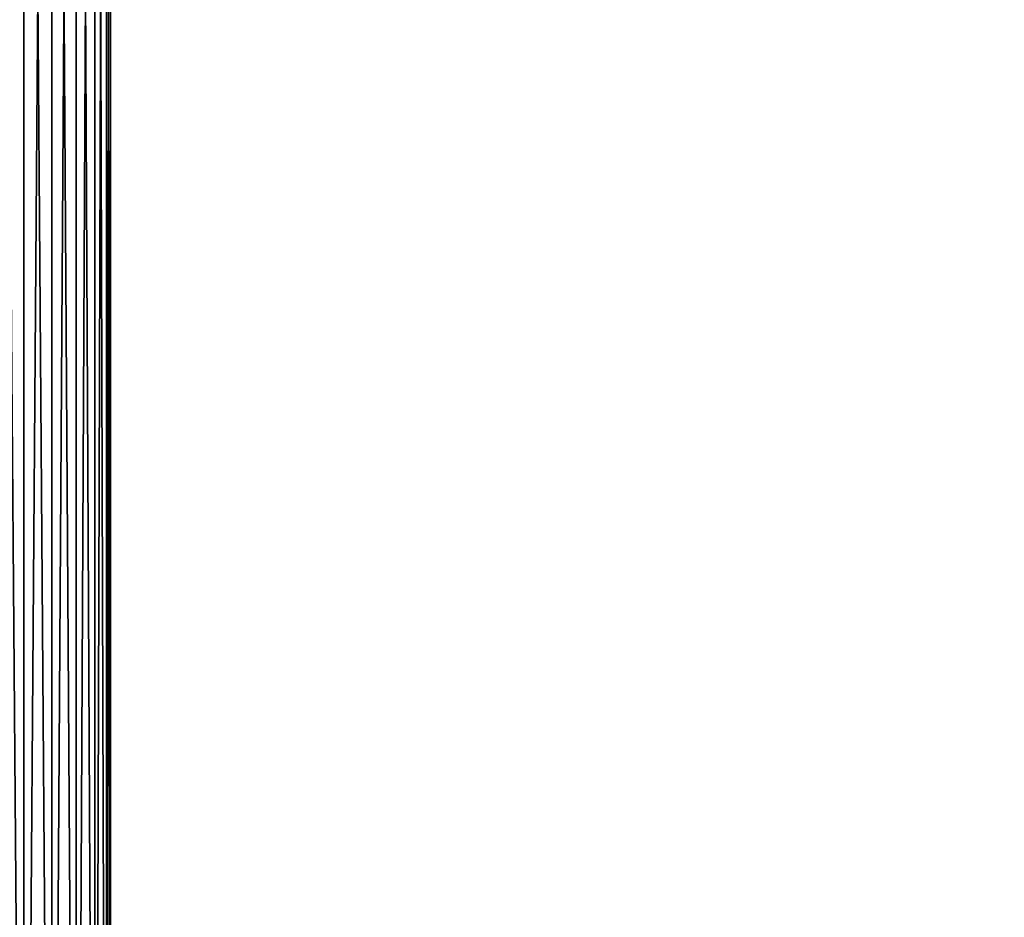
# Model space of a CAD drawing. Extents: x -0.145 to 0.145, y -0.548 to -0.002.
# Tile 256 of 256: x 0.002 to 0.077, y -0.343 to -0.275. Entities that reach past the tile are written whole.
import ezdxf

# ---------------------------------------------------------------- set-up
doc = ezdxf.new("R2010")
doc.units = 0
doc.layers.add('mesh', color=7, linetype='CONTINUOUS')

msp = doc.modelspace()

# ---------------------------------------------------------------- meshes
at = {"layer": 'mesh'}
mesh = msp.add_polyface(dxfattribs=at)
corners = [(0.000099, -0.348138, 0.450593), (0.076899, -0.34919, 0.45082), (0.000099, -0.347953, 0.450951), (-0.076697, -0.349328, 0.4506), (0.000099, -0.347847, 0.451324), (-0.076701, -0.34919, 0.45082), (0.002402, -0.127813, 0.581884), (0.002402, -0.417813, 0.581884), (0.000099, -0.127813, 0.582187), (0.004549, -0.417813, 0.580995), (0.004549, -0.127813, 0.580995), (0.006392, -0.417813, 0.57958), (0.006392, -0.127813, 0.57958), (0.007807, -0.417813, 0.577737), (0.007807, -0.127813, 0.577737), (0.008696, -0.417813, 0.575591), (0.008696, -0.127813, 0.575591), (0.008999, -0.417813, 0.573287), (0.008999, -0.127813, 0.573287), (0.008696, -0.417813, 0.570984), (0.008696, -0.127813, 0.570984), (0.007807, -0.417813, 0.568837), (0.007807, -0.127813, 0.568837), (0.006392, -0.417813, 0.566994), (0.006392, -0.127813, 0.566994), (0.004549, -0.417813, 0.56558), (0.004549, -0.127813, 0.56558), (0.002402, -0.417813, 0.564691), (0.002402, -0.127813, 0.564691), (0.000099, -0.417813, 0.564387), (0.000099, -0.127813, 0.564387), (-0.002204, -0.417813, 0.564691), (-0.002204, -0.127813, 0.564691), (-0.004351, -0.417813, 0.56558), (-0.004351, -0.127813, 0.56558), (-0.006194, -0.417813, 0.566994), (-0.006194, -0.127813, 0.566994), (-0.007609, -0.417813, 0.568837), (-0.007609, -0.127813, 0.568837), (-0.008498, -0.417813, 0.570984), (-0.008498, -0.127813, 0.570984), (-0.008801, -0.417813, 0.573287), (-0.008801, -0.127813, 0.573287), (-0.008498, -0.417813, 0.575591), (-0.008498, -0.127813, 0.575591), (-0.007609, -0.417813, 0.577737), (-0.007609, -0.127813, 0.577737), (-0.006194, -0.417813, 0.57958), (-0.006194, -0.127813, 0.57958), (-0.004351, -0.417813, 0.580995), (-0.004351, -0.127813, 0.580995), (-0.002204, -0.417813, 0.581884), (-0.002204, -0.127813, 0.581884), (0.000099, -0.417813, 0.582187), (0.076905, -0.348993, 0.451687), (0.000099, -0.347814, 0.451687), (-0.076707, -0.348993, 0.451687), (0.076904, -0.349043, 0.451242), (-0.076706, -0.349034, 0.451324), (-0.076703, -0.349143, 0.450955), (0.000099, -0.347982, 0.460775), (-0.076707, -0.349279, 0.462376), (0.000099, -0.34811, 0.46253), (0.076904, -0.349304, 0.462482)]
mesh.append_faces([[corners[k] for k in face] for face in [(0, 1, 2, 2), (2, 3, 0, 0), (4, 5, 2, 2), (6, 7, 8, 8), (6, 9, 7, 7), (10, 9, 6, 6), (10, 11, 9, 9), (12, 11, 10, 10), (12, 13, 11, 11), (14, 13, 12, 12), (14, 15, 13, 13), (16, 15, 14, 14), (16, 17, 15, 15), (18, 17, 16, 16), (18, 19, 17, 17), (20, 19, 18, 18), (20, 21, 19, 19), (22, 21, 20, 20), (22, 23, 21, 21), (24, 23, 22, 22), (24, 25, 23, 23), (26, 25, 24, 24), (26, 27, 25, 25), (28, 27, 26, 26), (28, 29, 27, 27), (30, 29, 28, 28), (30, 31, 29, 29), (32, 31, 30, 30), (32, 33, 31, 31), (34, 35, 33, 33), (36, 37, 35, 35), (38, 39, 37, 37), (40, 41, 39, 39), (42, 43, 41, 41), (44, 45, 43, 43), (46, 47, 45, 45), (48, 49, 47, 47), (50, 51, 49, 49), (52, 53, 51, 51), (8, 7, 53, 53), (54, 55, 4, 4), (4, 55, 56, 56), (2, 57, 4, 4), (58, 59, 4, 4), (60, 56, 55, 55), (61, 60, 62, 62), (60, 63, 62, 62)]])

doc.saveas('drawing.dxf')
